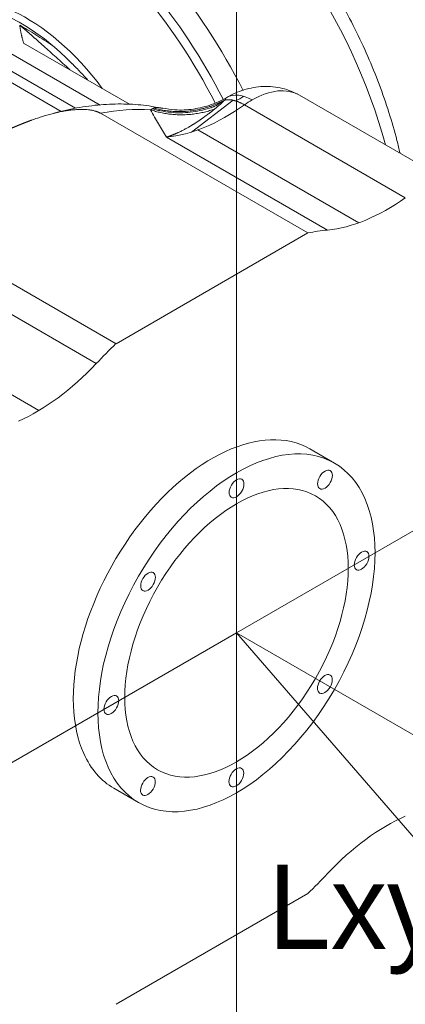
# Model space of a CAD drawing. Header units: millimetres. Extents: x 176 to 9387, y -11044 to -3322.
# Tile 254 of 256: x 9341 to 9349, y -10684 to -10666. Entities that reach past the tile are written whole.
import ezdxf
from ezdxf.enums import TextEntityAlignment as Align

# ---------------------------------------------------------------- set-up
doc = ezdxf.new("R2010")
doc.units = ezdxf.units.MM
doc.header["$LTSCALE"] = 0.3175
doc.layers.add('1轮廓实线层', color=7, linetype='Continuous', lineweight=18)
doc.layers.add('6文字层', color=3, linetype='Continuous', lineweight=13)

# ---------------------------------------------------------------- blocks, each defined once
blk = doc.blocks.new('MR12-2010-Z')
at = {"layer": '1轮廓实线层'}
for p, q in [((64082.773, -21450.588), (64085.371, -21452.087)), ((64086.071, -21452.067), (64083.556, -21450.615)), ((64084.787, -21452.161), (64082.53, -21450.858)), ((64084.443, -21452.238), (64082.505, -21451.119)), ((64093.921, -21454.059), (64090.103, -21451.854)), ((64087.537, -21452.728), (64088.525, -21451.973)), ((64088.796, -21452.083), (64092.614, -21454.287)), ((64085.382, -21452.283), (64090.299, -21455.122)), ((64091.508, -21454.881), (64087.69, -21452.676)), ((64090.767, -21455.054), (64086.949, -21452.85)), ((64090.299, -21455.122), (64085.748, -21457.75)), ((64085.748, -21457.75), (64082.619, -21455.943)), ((64082.15, -21456.416), (64085.279, -21458.223)), ((64080.774, -21457.519), (64083.919, -21459.335)), ((64090.932, -21460.584), (64090.348, -21460.247)), ((64090.348, -21460.247), (64090.348, -21460.247)), ((64085.698, -21468.301), (64086.282, -21468.638)), ((64085.748, -21473.426), (64090.299, -21470.799))]:
    blk.add_line(p, q, dxfattribs=at)
for centre, major_axis, start_param, end_param in [((64086.379, -21452.18), (-4.35, 7.534), 4.282974, 5.384341), ((64084.028, -21453.538), (-4.35, 7.534), 4.619138, 5.384341), ((64083.622, -21453.772), (4.125, -7.145), 1.48137, 2.277014), ((64083.728, -21453.711), (4.2, -7.275), 1.480765, 2.242748), ((64083.622, -21453.772), (-2.295, 3.975), 4.910211, 6.283185), ((64083.516, -21453.833), (2.25, -3.897), 2.124235, 3.131388), ((64088.978, -21452.945), (0.6, -1.039), 2.356194, 3.138345), ((64088.978, -21453.803), (-1.125, -1.949), 3.141575, 3.926991), ((64088.372, -21448.069), (-2.625, -4.547), 0.392056, 0.89993), ((64088.978, -21453.803), (-1.125, -1.949), 3.926991, 4.041523), ((64083.106, -21461.435), (-5.063, -8.769), 3.422349, 3.603552), ((64092.19, -21450.274), (-2.625, -4.547), 0.392056, 0.89993), ((64088.023, -21464.274), (-5.062, -8.769), 3.533649, 3.603552), ((64088.023, -21464.274), (-5.062, -8.769), 4.250429, 4.320333), ((64083.856, -21455.085), (-2.625, -4.547), 0.670866, 1.17874), ((64088.023, -21464.274), (2.325, 4.027), 0, 2.747991), ((64088.023, -21464.274), (2.325, 4.027), 2.747991, 3.141672), ((64092.19, -21473.463), (-2.625, -4.547), 3.812459, 4.320333), ((64088.023, -21464.274), (-5.062, -8.769), 1.108837, 1.17874)]:
    blk.add_ellipse(centre, major_axis=major_axis, ratio=0.57735, start_param=start_param, end_param=end_param, dxfattribs=at)
for centre, major_axis in [((64088.607, -21464.611), (2.325, 4.027)), ((64088.607, -21464.611), (-1.875, -3.248)), ((64090.709, -21460.975), (0.124, 0.214)), ((64088.609, -21461.18), (0.124, 0.214)), ((64091.577, -21462.899), (0.124, 0.214)), ((64086.509, -21463.395), (0.124, 0.214)), ((64090.705, -21465.827), (0.124, 0.214)), ((64085.637, -21466.323), (0.124, 0.214)), ((64088.604, -21468.042), (0.124, 0.214)), ((64086.505, -21468.247), (0.124, 0.214))]:
    blk.add_ellipse(centre, major_axis=major_axis, ratio=0.57735, dxfattribs=at)
for points, knots in [([(64092.489, -21453.229), (64092.466, -21453.129), (64092.388, -21452.808), (64092.231, -21452.262), (64091.999, -21451.594), (64091.729, -21450.93), (64091.423, -21450.276), (64091.082, -21449.634), (64090.709, -21449.01), (64090.307, -21448.408), (64089.878, -21447.831), (64089.424, -21447.283), (64088.949, -21446.769), (64088.456, -21446.292), (64087.955, -21445.861), (64087.617, -21445.605), (64087.449, -21445.486)], [0, 0, 0, 0, 0.033861, 0.108545, 0.183126, 0.257621, 0.332054, 0.406451, 0.480839, 0.555244, 0.629687, 0.704197, 0.778803, 0.853531, 0.928407, 1, 1, 1, 1]), ([(64084.247, -21450.68), (64084.179, -21450.634), (64084.111, -21450.59), (64083.976, -21450.503), (64083.91, -21450.461), (64083.779, -21450.379), (64083.714, -21450.339), (64083.586, -21450.263), (64083.523, -21450.226), (64083.462, -21450.19)], [0, 0, 0, 0, 0.25, 0.25, 0.5, 0.5, 0.75, 0.75, 1, 1, 1, 1]), ([(64084.65, -21451.247), (64084.596, -21451.197), (64084.487, -21451.098), (64084.328, -21450.954), (64084.177, -21450.818), (64084.074, -21450.726), (64084.015, -21450.673), (64083.997, -21450.658), (64083.98, -21450.642), (64083.962, -21450.626), (64083.944, -21450.61), (64083.927, -21450.595), (64083.909, -21450.58), (64083.892, -21450.564), (64083.875, -21450.549), (64083.858, -21450.534), (64083.841, -21450.519), (64083.824, -21450.504), (64083.807, -21450.489), (64083.79, -21450.474), (64083.773, -21450.46), (64083.757, -21450.445), (64083.74, -21450.431), (64083.724, -21450.417), (64083.708, -21450.402), (64083.692, -21450.388), (64083.676, -21450.374), (64083.66, -21450.361), (64083.644, -21450.347), (64083.628, -21450.333), (64083.612, -21450.32), (64083.597, -21450.306), (64083.581, -21450.293), (64083.566, -21450.28), (64083.551, -21450.267), (64083.536, -21450.254), (64083.521, -21450.241), (64083.506, -21450.228), (64083.491, -21450.215), (64083.476, -21450.203), (64083.467, -21450.194), (64083.462, -21450.19)], [0, 0, 0, 0, 0.127212, 0.256134, 0.379287, 0.496404, 0.511426, 0.526416, 0.541372, 0.556294, 0.571182, 0.586036, 0.600855, 0.615639, 0.630387, 0.645099, 0.659775, 0.674413, 0.689014, 0.703577, 0.718101, 0.732586, 0.747032, 0.761438, 0.775804, 0.790129, 0.804415, 0.81866, 0.832863, 0.847026, 0.861147, 0.875226, 0.889263, 0.903258, 0.91721, 0.931118, 0.944983, 0.958804, 0.972581, 0.986313, 1, 1, 1, 1]), ([(64085.074, -21451.489), (64085.045, -21451.457), (64084.981, -21451.388), (64084.883, -21451.284), (64084.81, -21451.209), (64084.768, -21451.167), (64084.757, -21451.156), (64084.746, -21451.145), (64084.735, -21451.134), (64084.725, -21451.123), (64084.714, -21451.112), (64084.703, -21451.102), (64084.692, -21451.091), (64084.681, -21451.08), (64084.671, -21451.07), (64084.66, -21451.059), (64084.649, -21451.049), (64084.639, -21451.038), (64084.628, -21451.028), (64084.617, -21451.017), (64084.607, -21451.007), (64084.596, -21450.997), (64084.586, -21450.987), (64084.575, -21450.977), (64084.565, -21450.967), (64084.554, -21450.957), (64084.544, -21450.947), (64084.533, -21450.937), (64084.523, -21450.927), (64084.512, -21450.917), (64084.502, -21450.907), (64084.491, -21450.898), (64084.481, -21450.888), (64084.471, -21450.878), (64084.46, -21450.869), (64084.45, -21450.859), (64084.44, -21450.85), (64084.429, -21450.84), (64084.419, -21450.831), (64084.409, -21450.822), (64084.398, -21450.812), (64084.388, -21450.803), (64084.378, -21450.794), (64084.368, -21450.785), (64084.358, -21450.776), (64084.348, -21450.767), (64084.337, -21450.758), (64084.327, -21450.749), (64084.317, -21450.74), (64084.307, -21450.731), (64084.297, -21450.723), (64084.287, -21450.714), (64084.277, -21450.705), (64084.267, -21450.697), (64084.257, -21450.688), (64084.25, -21450.683), (64084.247, -21450.68)], [0, 0, 0, 0, 0.110081, 0.237224, 0.364484, 0.377759, 0.391, 0.404208, 0.417381, 0.430521, 0.443627, 0.4567, 0.469739, 0.482744, 0.495717, 0.508656, 0.521562, 0.534435, 0.547276, 0.560083, 0.572857, 0.585599, 0.598308, 0.610985, 0.623629, 0.636241, 0.648821, 0.661368, 0.673884, 0.686367, 0.698819, 0.711238, 0.723626, 0.735983, 0.748308, 0.760601, 0.772863, 0.785094, 0.797294, 0.809462, 0.8216, 0.833706, 0.845782, 0.857827, 0.869841, 0.881825, 0.893778, 0.905701, 0.917594, 0.929456, 0.941288, 0.95309, 0.964862, 0.976605, 0.988317, 1, 1, 1, 1]), ([(64090.101, -21451.853), (64089.972, -21451.78), (64089.699, -21451.67), (64089.246, -21451.626), (64088.787, -21451.707), (64088.504, -21451.833), (64088.368, -21451.912)], [0, 0, 0, 0, 0.24756, 0.504109, 0.758531, 1, 1, 1, 1]), ([(64088.401, -21451.895), (64088.275, -21451.969), (64088.013, -21452.091), (64087.587, -21452.195), (64087.194, -21452.217), (64086.954, -21452.18), (64086.858, -21452.158)], [0, 0, 0, 0, 0.26873, 0.54267, 0.816587, 1, 1, 1, 1]), ([(64086.773, -21452.155), (64086.716, -21452.142), (64086.486, -21452.095), (64086.069, -21452.059), (64085.522, -21452.061), (64084.96, -21452.123), (64084.542, -21452.208), (64084.313, -21452.269), (64084.276, -21452.279)], [0, 0, 0, 0, 0.072034, 0.287115, 0.505659, 0.728353, 0.955402, 1, 1, 1, 1]), ([(64088.25, -21452.01), (64088.213, -21452.038), (64088.184, -21452.067), (64088.115, -21452.105), (64088.098, -21452.113), (64088.071, -21452.124), (64088.062, -21452.128), (64088.043, -21452.134), (64088.016, -21452.144), (64087.988, -21452.154), (64087.894, -21452.184), (64087.817, -21452.204), (64087.588, -21452.253), (64087.434, -21452.27), (64087.2, -21452.271), (64087.121, -21452.268), (64086.966, -21452.252), (64086.889, -21452.241), (64086.774, -21452.217), (64086.736, -21452.209), (64086.68, -21452.194), (64086.661, -21452.189), (64086.633, -21452.181), (64086.623, -21452.178), (64086.614, -21452.175), (64086.613, -21452.175), (64086.613, -21452.175)], [0, 0, 0, 0, 0.118251, 0.118251, 0.151491, 0.151491, 0.168111, 0.168111, 0.184731, 0.217971, 0.217971, 0.350932, 0.350932, 0.616853, 0.616853, 0.749814, 0.749814, 0.882775, 0.882775, 0.949255, 0.949255, 0.982495, 0.982495, 0.999115, 0.999115, 1, 1, 1, 1]), ([(64088.335, -21451.966), (64088.332, -21451.969), (64088.327, -21451.974), (64088.318, -21451.982), (64088.309, -21451.99), (64088.301, -21451.998), (64088.292, -21452.006), (64088.283, -21452.014), (64088.274, -21452.022), (64088.265, -21452.03), (64088.256, -21452.038), (64088.247, -21452.047), (64088.238, -21452.055), (64088.229, -21452.063), (64088.219, -21452.071), (64088.21, -21452.079), (64088.201, -21452.088), (64088.191, -21452.096), (64088.181, -21452.104), (64088.172, -21452.113), (64088.162, -21452.121), (64088.152, -21452.129), (64088.142, -21452.138), (64088.132, -21452.146), (64088.122, -21452.154), (64088.112, -21452.163), (64088.102, -21452.171), (64088.095, -21452.177), (64088.092, -21452.179)], [0, 0, 0, 0, 0.036624, 0.073391, 0.110302, 0.147358, 0.184558, 0.221904, 0.259395, 0.297033, 0.334817, 0.372748, 0.410827, 0.449053, 0.487428, 0.525952, 0.564625, 0.603448, 0.642421, 0.681544, 0.720818, 0.760244, 0.799821, 0.839551, 0.879433, 0.919469, 0.959657, 1, 1, 1, 1]), ([(64088.38, -21451.905), (64088.379, -21451.905), (64088.378, -21451.906), (64088.377, -21451.907), (64088.375, -21451.908), (64088.374, -21451.909), (64088.372, -21451.91), (64088.371, -21451.911), (64088.369, -21451.912), (64088.368, -21451.913), (64088.367, -21451.914), (64088.365, -21451.915), (64088.364, -21451.917), (64088.362, -21451.918), (64088.361, -21451.919), (64088.36, -21451.92), (64088.359, -21451.922), (64088.357, -21451.923), (64088.356, -21451.924), (64088.355, -21451.926), (64088.354, -21451.927), (64088.353, -21451.929), (64088.351, -21451.93), (64088.35, -21451.932), (64088.349, -21451.933), (64088.348, -21451.935), (64088.347, -21451.937), (64088.346, -21451.938), (64088.345, -21451.94), (64088.344, -21451.942), (64088.343, -21451.944), (64088.342, -21451.945), (64088.342, -21451.947), (64088.341, -21451.949), (64088.34, -21451.951), (64088.339, -21451.953), (64088.338, -21451.955), (64088.338, -21451.957), (64088.337, -21451.959), (64088.336, -21451.962), (64088.336, -21451.964), (64088.335, -21451.965), (64088.335, -21451.966)], [0, 0, 0, 0, 0.022955, 0.046009, 0.069164, 0.09242, 0.115776, 0.139234, 0.162795, 0.186458, 0.210223, 0.234093, 0.258066, 0.282143, 0.306325, 0.330612, 0.355005, 0.379503, 0.404108, 0.428819, 0.453637, 0.478562, 0.503595, 0.528735, 0.553984, 0.579341, 0.604807, 0.630382, 0.656066, 0.68186, 0.707763, 0.733777, 0.7599, 0.786134, 0.812479, 0.838934, 0.8655, 0.892178, 0.918966, 0.945866, 0.972877, 1, 1, 1, 1]), ([(64083.265, -21452.639), (64083.27, -21452.637), (64083.279, -21452.633), (64083.293, -21452.627), (64083.307, -21452.621), (64083.321, -21452.615), (64083.335, -21452.609), (64083.349, -21452.603), (64083.363, -21452.597), (64083.376, -21452.591), (64083.39, -21452.585), (64083.404, -21452.579), (64083.418, -21452.574), (64083.432, -21452.568), (64083.446, -21452.562), (64083.459, -21452.556), (64083.473, -21452.551), (64083.487, -21452.545), (64083.501, -21452.539), (64083.515, -21452.534), (64083.528, -21452.528), (64083.542, -21452.523), (64083.556, -21452.517), (64083.57, -21452.512), (64083.583, -21452.507), (64083.597, -21452.501), (64083.611, -21452.496), (64083.625, -21452.491), (64083.638, -21452.485), (64083.652, -21452.48), (64083.666, -21452.475), (64083.68, -21452.47), (64083.693, -21452.465), (64083.707, -21452.46), (64083.721, -21452.455), (64083.734, -21452.45), (64083.787, -21452.43), (64083.879, -21452.398), (64084.01, -21452.356), (64084.139, -21452.318), (64084.264, -21452.285), (64084.386, -21452.256), (64084.504, -21452.233), (64084.617, -21452.215), (64084.726, -21452.201), (64084.824, -21452.194), (64084.91, -21452.191), (64084.986, -21452.191), (64085.057, -21452.195), (64085.116, -21452.202), (64085.162, -21452.209), (64085.197, -21452.216), (64085.231, -21452.224), (64085.255, -21452.231), (64085.271, -21452.235), (64085.278, -21452.238), (64085.285, -21452.24), (64085.293, -21452.243), (64085.3, -21452.245), (64085.307, -21452.248), (64085.313, -21452.25), (64085.32, -21452.253), (64085.327, -21452.256), (64085.333, -21452.259), (64085.34, -21452.262), (64085.346, -21452.265), (64085.352, -21452.268), (64085.358, -21452.271), (64085.364, -21452.274), (64085.37, -21452.277), (64085.376, -21452.28), (64085.38, -21452.282), (64085.382, -21452.283)], [0, 0, 0, 0, 0.007441, 0.014864, 0.022268, 0.029654, 0.037022, 0.044371, 0.051703, 0.059016, 0.066312, 0.073589, 0.080849, 0.088091, 0.095316, 0.102523, 0.109712, 0.116884, 0.124038, 0.131176, 0.138295, 0.145398, 0.152484, 0.159552, 0.166604, 0.173638, 0.180656, 0.187657, 0.194641, 0.201609, 0.20856, 0.215494, 0.222413, 0.229314, 0.2362, 0.243069, 0.249922, 0.31595, 0.379564, 0.440836, 0.499846, 0.555409, 0.608055, 0.657902, 0.705096, 0.749816, 0.783414, 0.81534, 0.845756, 0.874854, 0.890983, 0.906751, 0.922211, 0.937418, 0.941006, 0.944577, 0.948131, 0.951668, 0.955191, 0.958699, 0.962194, 0.965676, 0.969147, 0.972606, 0.976056, 0.979496, 0.982929, 0.986354, 0.989773, 0.993186, 0.996595, 1, 1, 1, 1]), ([(64086.568, -21452.2), (64086.569, -21452.2), (64086.571, -21452.198), (64086.574, -21452.196), (64086.578, -21452.194), (64086.582, -21452.192), (64086.586, -21452.19), (64086.59, -21452.188), (64086.594, -21452.185), (64086.598, -21452.183), (64086.603, -21452.18), (64086.609, -21452.177), (64086.616, -21452.173), (64086.624, -21452.17), (64086.631, -21452.166), (64086.637, -21452.164), (64086.642, -21452.162), (64086.645, -21452.161), (64086.647, -21452.16)], [0, 0, 0, 0, 0.036952, 0.076612, 0.11898, 0.164056, 0.211839, 0.26233, 0.315528, 0.371432, 0.430043, 0.49136, 0.607277, 0.710733, 0.801731, 0.880274, 0.946362, 1, 1, 1, 1]), ([(64086.568, -21452.2), (64086.597, -21452.255), (64086.659, -21452.363), (64086.757, -21452.527), (64086.854, -21452.687), (64086.917, -21452.795), (64086.949, -21452.85)], [0, 0, 0, 0, 0.283459, 0.533533, 0.766864, 1, 1, 1, 1]), ([(64086.647, -21452.16), (64086.647, -21452.16), (64086.649, -21452.159), (64086.651, -21452.159), (64086.653, -21452.158), (64086.655, -21452.157), (64086.658, -21452.157), (64086.66, -21452.156), (64086.662, -21452.155), (64086.664, -21452.155), (64086.667, -21452.154), (64086.669, -21452.154), (64086.671, -21452.153), (64086.674, -21452.153), (64086.676, -21452.152), (64086.679, -21452.152), (64086.681, -21452.151), (64086.684, -21452.151), (64086.686, -21452.15), (64086.689, -21452.15), (64086.691, -21452.15), (64086.694, -21452.15), (64086.696, -21452.149), (64086.699, -21452.149), (64086.701, -21452.149), (64086.704, -21452.149), (64086.707, -21452.148), (64086.709, -21452.148), (64086.712, -21452.148), (64086.715, -21452.148), (64086.717, -21452.148), (64086.72, -21452.148), (64086.723, -21452.148), (64086.726, -21452.148), (64086.729, -21452.148), (64086.731, -21452.148), (64086.734, -21452.148), (64086.737, -21452.148), (64086.74, -21452.148), (64086.743, -21452.149), (64086.746, -21452.149), (64086.749, -21452.149), (64086.752, -21452.149), (64086.755, -21452.149), (64086.758, -21452.15), (64086.761, -21452.15), (64086.764, -21452.15), (64086.767, -21452.151), (64086.77, -21452.151), (64086.773, -21452.151), (64086.776, -21452.152), (64086.78, -21452.152), (64086.783, -21452.153), (64086.786, -21452.153), (64086.789, -21452.154), (64086.792, -21452.154), (64086.796, -21452.155), (64086.799, -21452.155), (64086.802, -21452.156), (64086.806, -21452.156), (64086.809, -21452.157), (64086.812, -21452.158), (64086.816, -21452.158), (64086.819, -21452.159), (64086.821, -21452.159), (64086.822, -21452.159)], [0, 0, 0, 0, 0.015494, 0.031, 0.04652, 0.062054, 0.0776, 0.09316, 0.108734, 0.124321, 0.139922, 0.155537, 0.171165, 0.186808, 0.202465, 0.218136, 0.233821, 0.24952, 0.265234, 0.280963, 0.296706, 0.312464, 0.328236, 0.344024, 0.359826, 0.375644, 0.391477, 0.407325, 0.423188, 0.439067, 0.454961, 0.470871, 0.486796, 0.502738, 0.518695, 0.534668, 0.550657, 0.566662, 0.582684, 0.598721, 0.614775, 0.630846, 0.646933, 0.663037, 0.679157, 0.695294, 0.711448, 0.727619, 0.743807, 0.760013, 0.776235, 0.792475, 0.808732, 0.825007, 0.841299, 0.857609, 0.873936, 0.890281, 0.906645, 0.923026, 0.939425, 0.955843, 0.972278, 0.988732, 1, 1, 1, 1]), ([(64086.822, -21452.159), (64086.822, -21452.159), (64086.823, -21452.16), (64086.826, -21452.16), (64086.83, -21452.161), (64086.833, -21452.162), (64086.837, -21452.163), (64086.84, -21452.163), (64086.844, -21452.164), (64086.847, -21452.165), (64086.85, -21452.166), (64086.851, -21452.166), (64086.852, -21452.166)], [0, 0, 0, 0, 0.036881, 0.153761, 0.270772, 0.387916, 0.505192, 0.622601, 0.740144, 0.857821, 0.975634, 1, 1, 1, 1]), ([(64088.092, -21452.179), (64088.089, -21452.182), (64088.082, -21452.187), (64088.073, -21452.195), (64088.063, -21452.202), (64088.054, -21452.21), (64088.044, -21452.218), (64088.034, -21452.225), (64088.025, -21452.233), (64088.015, -21452.241), (64088.005, -21452.249), (64087.995, -21452.257), (64087.985, -21452.264), (64087.975, -21452.272), (64087.965, -21452.28), (64087.954, -21452.288), (64087.944, -21452.296), (64087.934, -21452.303), (64087.923, -21452.311), (64087.913, -21452.319), (64087.902, -21452.327), (64087.892, -21452.335), (64087.881, -21452.343), (64087.87, -21452.351), (64087.86, -21452.358), (64087.849, -21452.366), (64087.838, -21452.374), (64087.827, -21452.382), (64087.816, -21452.39), (64087.805, -21452.398), (64087.794, -21452.406), (64087.783, -21452.414), (64087.771, -21452.421), (64087.76, -21452.429), (64087.749, -21452.437), (64087.737, -21452.445), (64087.726, -21452.453), (64087.714, -21452.46), (64087.703, -21452.468), (64087.691, -21452.476), (64087.679, -21452.484), (64087.668, -21452.491), (64087.656, -21452.499), (64087.644, -21452.507), (64087.632, -21452.514), (64087.62, -21452.522), (64087.608, -21452.53), (64087.596, -21452.537), (64087.584, -21452.545), (64087.572, -21452.552), (64087.559, -21452.56), (64087.547, -21452.567), (64087.535, -21452.575), (64087.522, -21452.582), (64087.492, -21452.6), (64087.443, -21452.628), (64087.374, -21452.666), (64087.301, -21452.704), (64087.249, -21452.729), (64087.22, -21452.742), (64087.214, -21452.745), (64087.208, -21452.747), (64087.202, -21452.75), (64087.195, -21452.753), (64087.188, -21452.757), (64087.18, -21452.76), (64087.172, -21452.764), (64087.163, -21452.768), (64087.154, -21452.772), (64087.144, -21452.776), (64087.134, -21452.78), (64087.124, -21452.784), (64087.113, -21452.789), (64087.101, -21452.793), (64087.09, -21452.798), (64087.077, -21452.803), (64087.065, -21452.808), (64087.052, -21452.813), (64087.038, -21452.818), (64087.024, -21452.823), (64087.01, -21452.829), (64086.995, -21452.834), (64086.98, -21452.839), (64086.965, -21452.844), (64086.954, -21452.848), (64086.949, -21452.85)], [0, 0, 0, 0, 0.008031, 0.016117, 0.024258, 0.032453, 0.040703, 0.049007, 0.057366, 0.065779, 0.074247, 0.082769, 0.091346, 0.099976, 0.108661, 0.117401, 0.126194, 0.135042, 0.143944, 0.1529, 0.16191, 0.170974, 0.180092, 0.189264, 0.19849, 0.20777, 0.217103, 0.22649, 0.235931, 0.245425, 0.254973, 0.264574, 0.274229, 0.283937, 0.293698, 0.303512, 0.31338, 0.323301, 0.333274, 0.343301, 0.35338, 0.363513, 0.373698, 0.383935, 0.394225, 0.404568, 0.414963, 0.42541, 0.435909, 0.44646, 0.457064, 0.467719, 0.478426, 0.489185, 0.499995, 0.556645, 0.617216, 0.681674, 0.749976, 0.754491, 0.759418, 0.764755, 0.770504, 0.776663, 0.783233, 0.790212, 0.797602, 0.8054, 0.813607, 0.822222, 0.831245, 0.840675, 0.850511, 0.860753, 0.871401, 0.882453, 0.89391, 0.905769, 0.918031, 0.930694, 0.943758, 0.957221, 0.971083, 0.985343, 1, 1, 1, 1])]:
    blk.add_open_spline(points, degree=3, knots=knots, dxfattribs=at)
for points, degree in [([(64083.556, -21450.615), (64083.489, -21450.41), (64083.462, -21450.19)], 2), ([(64088.785, -21451.88), (64088.717, -21451.92), (64088.651, -21451.956), (64088.586, -21451.989)], 3)]:
    blk.add_open_spline(points, degree=degree, dxfattribs=at)
for points, weights in [([(64088.335, -21451.966), (64087.809, -21452.251), (64087.217, -21452.319), (64086.647, -21452.16)], [1.03874548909, 0.987084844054, 0.987084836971, 1.03874546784]), ([(64088.335, -21451.966), (64088.467, -21451.943), (64088.625, -21451.984), (64088.796, -21452.083)], [0.971959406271, 0.952055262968, 0.961402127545, 1]), ([(64088.092, -21452.179), (64087.594, -21452.36), (64087.065, -21452.367), (64086.568, -21452.2)], [1.03057426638, 0.989808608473, 0.989808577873, 1.03057417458])]:
    blk.add_rational_spline(points, weights, degree=3, dxfattribs=at)

msp = doc.modelspace()

# ---------------------------------------------------------------- linework, layer by layer
at = {"lineweight": 13}
msp.add_line((9345.42967, -10677.35265), (9352.35788, -10685.35265), dxfattribs=at)
at = {"layer": '1轮廓实线层', "lineweight": 13}
for q in [(9345.42967, -10660.25571), (9358.1576, -10670.00418), (9332.70175, -10684.70112), (9345.42967, -10692.04959), (9358.1576, -10684.70112)]:
    msp.add_line((9345.42967, -10677.35265), q, dxfattribs=at)

# ---------------------------------------------------------------- block references
at = {"layer": '1轮廓实线层', "lineweight": 13, "xscale": 0.8, "yscale": 0.8, "zscale": 0.8}
msp.add_blockref('MR12-2010-Z', (-41925.45569, 6494.33619), dxfattribs=at)

# ---------------------------------------------------------------- texts
at = {"layer": '6文字层', "lineweight": 13}
msp.add_text('Lxy', height=1.6, dxfattribs=at).set_placement((9347.69367, -10682.79843), align=Align.MIDDLE)

doc.saveas('drawing.dxf')
